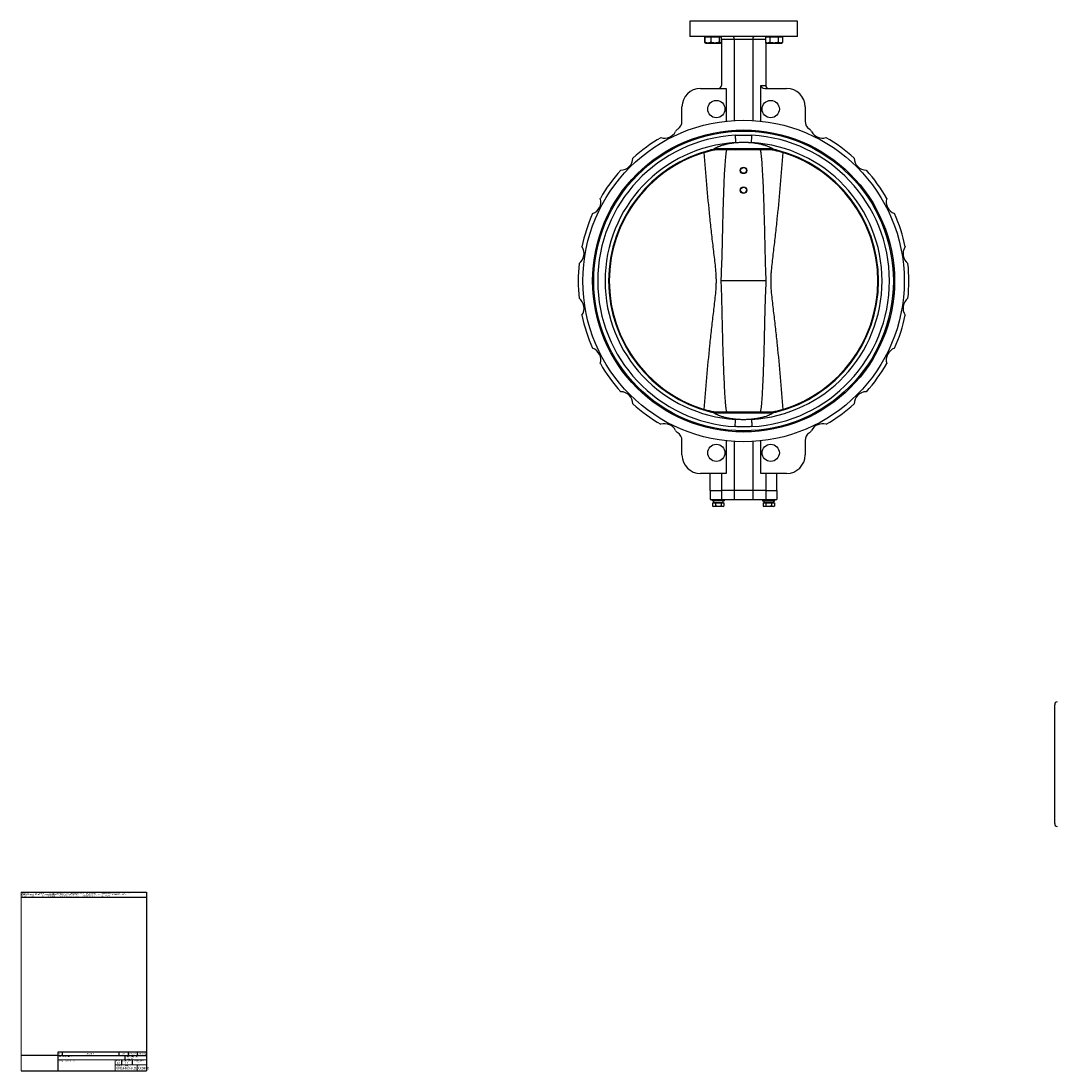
# Model space of a CAD drawing. Header units: millimetres. Extents: x 3 to 3779, y 3 to 2886.
# Tile 1 of 9: x 3 to 1686, y 3 to 1708. Entities that reach past the tile are written whole.
import ezdxf

# ---------------------------------------------------------------- set-up
doc = ezdxf.new("R2010")
doc.units = ezdxf.units.MM
doc.layers.add('FOND_DE_PLAN', color=7, linetype='Continuous')
doc.styles.add('SLDTEXTSTYLE0', font='TXT', dxfattribs={"width": 0.744368})
doc.styles.add('SLDTEXTSTYLE1', font='TXT', dxfattribs={"width": 0.7})
doc.styles.add('SLDTEXTSTYLE2', font='TXT', dxfattribs={"width": 0.75})
doc.styles.add('SLDTEXTSTYLE3', font='TXT', dxfattribs={"width": 0.65})

# ---------------------------------------------------------------- blocks, each defined once
blk = doc.blocks.new('SW_NOTE_0')
at = {"color": 0, "linetype": 'Continuous', "lineweight": 0, "char_height": 1.5875, "attachment_point": 1, "style": 'SLDTEXTSTYLE0'}
for s, insert in [('This document is the exclusive property of TECOFI. The reproduction, distribution and utilization of this document as well as the communication of its contents to others without express authorization are', (0, 2)), ('prohibited. Offenders will be held liable for the payment of damages. All rights reserved in the event of the grant of a patent, utility model or design. Photos and technical art works are not contractual.', (0, -0.1)), ('The specifications of the presented products are open to modifications without previous advice. They cannot be called, at any time, by the customer against TECOFI.', (0, -2.2))]:
    blk.add_mtext(s, dxfattribs=dict(at, insert=insert))
blk = doc.blocks.new('Condition  TECOFI')
at = {"color": 7, "linetype": 'Continuous', "lineweight": 0}
blk.add_blockref('SW_NOTE_0', (51, 62.5), dxfattribs=at)
blk = doc.blocks.new('SW_NOTE_1')
at = {"layer": 'FOND_DE_PLAN', "color": 0, "char_height": 1.85, "attachment_point": 1, "style": 'SLDTEXTSTYLE1'}
for s, insert in [('Poids /', (0, 2.4)), ('Weight', (7.5, 2.4)), ('(kg) :', (15.4, 2.4))]:
    blk.add_mtext(s, dxfattribs=dict(at, insert=insert))
blk = doc.blocks.new('SW_NOTE_2')
at = {"layer": 'FOND_DE_PLAN', "color": 0, "char_height": 1.85, "attachment_point": 1, "style": 'SLDTEXTSTYLE1'}
for s, insert in [('Matière /', (0, 2.4)), ('Material', (9.8, 2.4)), (':', (19, 2.4))]:
    blk.add_mtext(s, dxfattribs=dict(at, insert=insert))
blk = doc.blocks.new('SW_NOTE_3')
at = {"layer": 'FOND_DE_PLAN', "color": 0, "attachment_point": 1, "style": 'SLDTEXTSTYLE1'}
for s, insert, char_height in [('Désignation /', (0, 2.4), 1.852), ('Description', (13.6, 2.4), 1.852), (':', (25.4, 2.4), 1.85)]:
    blk.add_mtext(s, dxfattribs=dict(at, insert=insert, char_height=char_height))
blk = doc.blocks.new('SW_NOTE_4')
at = {"layer": 'FOND_DE_PLAN', "color": 0, "attachment_point": 1, "style": 'SLDTEXTSTYLE1'}
for s, insert, char_height in [('No. Dessin /', (0, 2.4), 1.852), ('Drawing Nb', (12.4, 2.4), 1.85), (':', (24.7, 2.4), 1.85)]:
    blk.add_mtext(s, dxfattribs=dict(at, insert=insert, char_height=char_height))
blk = doc.blocks.new('SW_NOTE_5')
at = {"layer": 'FOND_DE_PLAN', "color": 0, "char_height": 1.85, "attachment_point": 1, "style": 'SLDTEXTSTYLE1'}
for s, insert in [('Echelle /', (0, 2.4)), ('Scale :', (8.9, 2.4))]:
    blk.add_mtext(s, dxfattribs=dict(at, insert=insert))
blk = doc.blocks.new('SW_TABLEANNOTATION_0')
at = {"layer": 'FOND_DE_PLAN', "color": 0}
for p, q in [((0, 0), (0, -5.7)), ((143.9, 0), (0, 0)), ((7, 0), (7, -5.7)), ((98.9, 0), (98.9, -5.7)), ((113.9, 0), (113.9, -5.7)), ((128.9, 0), (128.9, -5.7)), ((143.9, -5.7), (143.9, 0)), ((0, -5.7), (143.9, -5.7))]:
    blk.add_line(p, q, dxfattribs=at)
at = {"layer": 'FOND_DE_PLAN', "color": 0, "attachment_point": 1, "style": 'SLDTEXTSTYLE1'}
for s, insert, char_height in [('Ver.', (1.1, -1.5), 2.12), ('Description', (46.4, -1.5), 2.117), ('Date', (103.7, -1.5), 2.12), ('Drawn by', (115.9, -1.5), 2.12), ('Checked by', (129.8, -1.5), 2.12)]:
    blk.add_mtext(s, dxfattribs=dict(at, insert=insert, char_height=char_height))

msp = doc.modelspace()

# ---------------------------------------------------------------- linework, layer by layer
at = {"color": 7, "linetype": 'Continuous', "lineweight": 25}
for p, q in [((1089.4, 1707.6), (1089.4, 1682.6)), ((1104.9, 1707.6), (1089.4, 1707.6)), ((1121.2, 1707.6), (1104.9, 1707.6)), ((1176.9, 1707.6), (1121.2, 1707.6)), ((1232.5, 1707.6), (1176.9, 1707.6)), ((1248.9, 1707.6), (1232.5, 1707.6)), ((1264.4, 1707.6), (1248.9, 1707.6)), ((1264.4, 1682.6), (1264.4, 1707.6)), ((1176.9, 1682.6), (1089.4, 1682.6)), ((1113.5, 1681.8), (1113.5, 1673)), ((1113.5, 1681.8), (1114, 1681.8)), ((1114.4, 1672.6), (1113.5, 1673)), ((1113.5, 1673), (1113.7, 1672.9)), ((1113.7, 1672.9), (1115, 1672.1)), ((1114, 1681.8), (1114, 1673)), ((1114, 1681.8), (1119, 1681.8)), ((1115, 1672.1), (1115.4, 1671.9)), ((1115.4, 1682.6), (1115.4, 1681.8)), ((1115.4, 1671.9), (1119, 1671.9)), ((1119, 1681.8), (1123.9, 1681.8)), ((1119, 1671.9), (1130.6, 1671.9)), ((1123.9, 1681.8), (1123.9, 1673)), ((1123.9, 1681.8), (1130.6, 1681.8)), ((1130.6, 1681.8), (1137.3, 1681.8)), ((1130.6, 1671.9), (1139, 1671.9)), ((1137.3, 1681.8), (1137.3, 1673)), ((1137.3, 1681.8), (1139, 1681.8)), ((1139, 1681.8), (1140.7, 1681.8)), ((1139, 1671.9), (1139.4, 1671.9)), ((1139.4, 1681.8), (1139.4, 1682.6)), ((1139.4, 1671.9), (1139.7, 1672.1)), ((1140.9, 1672.8), (1139.8, 1672.3)), ((1140, 1672.2), (1140.9, 1672.8)), ((1140.7, 1681.8), (1140.7, 1673)), ((1161.9, 1677.6), (1140.9, 1677.6)), ((1140.9, 1677.6), (1140.9, 1603.1)), ((1191.9, 1677.6), (1161.9, 1677.6)), ((1161.9, 1677.6), (1161.9, 1546.2)), ((1264.4, 1682.6), (1176.9, 1682.6)), ((1191.9, 1677.6), (1191.9, 1546.2)), ((1212.5, 1681.8), (1212.5, 1673)), ((1212.5, 1681.8), (1216, 1681.8)), ((1212.5, 1673), (1214.3, 1671.9)), ((1212.9, 1672.8), (1212.9, 1603.1)), ((1214.3, 1682.6), (1214.3, 1681.8)), ((1214.3, 1671.9), (1216, 1671.9)), ((1216, 1681.8), (1219.4, 1681.8)), ((1216, 1671.9), (1226.3, 1671.9)), ((1219.4, 1681.8), (1219.4, 1673)), ((1219.4, 1681.8), (1226.3, 1681.8)), ((1226.3, 1681.8), (1233.3, 1681.8)), ((1226.3, 1671.9), (1236.7, 1671.9)), ((1233.3, 1681.8), (1233.3, 1673)), ((1233.3, 1681.8), (1236.7, 1681.8)), ((1236.7, 1681.8), (1240.2, 1681.8)), ((1236.7, 1671.9), (1238.3, 1671.9)), ((1238.3, 1681.8), (1238.3, 1682.6)), ((1238.3, 1671.9), (1240.2, 1673)), ((1240.2, 1681.8), (1240.2, 1673)), ((1205.1, 1603.1), (1212.9, 1603.1)), ((1205.1, 1545.1), (1205.1, 1603.1)), ((1106.9, 1598.1), (1148.6, 1598.1)), ((1148.6, 1598.1), (1148.6, 1545.1)), ((1211.4, 1598.1), (1246.9, 1598.1)), ((1076.9, 1544.8), (1076.9, 1568.1)), ((1276.9, 1568.1), (1276.9, 1544.8)), ((1157.9, 1530.2), (1157.9, 1530)), ((1195.8, 1530), (1195.8, 1530.2)), ((1224.7, 1500.3), (1129, 1500.3)), ((1225.2, 1498.7), (1128.5, 1498.7)), ((1213.7, 1285.6), (1140, 1285.6)), ((1225.2, 1072.6), (1128.5, 1072.6)), ((1224.7, 1071), (1129, 1071)), ((1157.9, 1041.3), (1157.9, 1041.1)), ((1195.8, 1041.1), (1195.8, 1041.3)), ((1076.9, 1003.1), (1076.9, 1026.5)), ((1148.6, 1026.2), (1148.6, 973.1)), ((1161.9, 1025.1), (1161.9, 945.6)), ((1191.9, 1025.1), (1191.9, 945.6)), ((1205.1, 973.1), (1205.1, 1026.2)), ((1276.9, 1026.5), (1276.9, 1003.1)), ((1148.6, 973.1), (1106.9, 973.1)), ((1122.9, 945.6), (1122.9, 973.1)), ((1140.9, 973.1), (1140.9, 945.6)), ((1246.9, 973.1), (1205.1, 973.1)), ((1212.9, 973.1), (1212.9, 945.6)), ((1230.9, 945.6), (1230.9, 973.1)), ((1122.9, 945.6), (1140.9, 945.6)), ((1122.9, 945.6), (1122.9, 930.6)), ((1161.9, 945.6), (1140.9, 945.6)), ((1140.9, 945.6), (1140.9, 930.6)), ((1191.9, 945.6), (1161.9, 945.6)), ((1161.9, 945.6), (1161.9, 930.6)), ((1212.9, 945.6), (1191.9, 945.6)), ((1191.9, 945.6), (1191.9, 930.6)), ((1212.9, 945.6), (1230.9, 945.6)), ((1212.9, 945.6), (1212.9, 930.6)), ((1230.9, 945.6), (1230.9, 930.6)), ((1122.9, 930.6), (1140.9, 930.6)), ((1125.9, 930.6), (1125.9, 928.6)), ((1135.9, 928.6), (1125.9, 928.6)), ((1126.6, 925.4), (1126.6, 920.1)), ((1126.6, 925.4), (1131.2, 925.4)), ((1127.8, 926), (1127.9, 926)), ((1127.9, 926), (1143.9, 926)), ((1128.6, 926), (1128, 925.4)), ((1131.2, 925.4), (1131.2, 920.1)), ((1131.2, 925.4), (1140.5, 925.4)), ((1145.9, 928.6), (1135.9, 928.6)), ((1140.5, 925.4), (1140.5, 920.1)), ((1140.5, 925.4), (1145.1, 925.4)), ((1140.9, 930.6), (1161.9, 930.6)), ((1143.7, 925.4), (1143.1, 926)), ((1143.9, 926), (1143.9, 928.6)), ((1145.1, 925.4), (1145.1, 920.1)), ((1145.9, 928.6), (1145.9, 930.6)), ((1161.9, 930.6), (1191.9, 930.6)), ((1191.9, 930.6), (1212.9, 930.6)), ((1207.9, 930.6), (1207.9, 928.6)), ((1207.9, 928.6), (1217.9, 928.6)), ((1208.6, 925.4), (1208.6, 920.1)), ((1208.6, 925.4), (1213.2, 925.4)), ((1209.8, 928.6), (1209.8, 926)), ((1209.8, 926), (1225.9, 926)), ((1210.6, 926), (1210, 925.4)), ((1212.9, 930.6), (1230.9, 930.6)), ((1213.2, 925.4), (1213.2, 920.1)), ((1213.2, 925.4), (1222.5, 925.4)), ((1217.9, 928.6), (1227.9, 928.6)), ((1222.5, 925.4), (1222.5, 920.1)), ((1222.5, 925.4), (1227.1, 925.4)), ((1225.7, 925.4), (1225.1, 926)), ((1227.1, 925.4), (1227.1, 920.1)), ((1227.9, 928.6), (1227.9, 930.6)), ((1126.6, 920.1), (1127.9, 919.6)), ((1128.9, 919.6), (1126.6, 920.1)), ((1128.9, 919.6), (1127.9, 919.6)), ((1131.2, 920.1), (1128.9, 919.6)), ((1135.9, 919.6), (1128.9, 919.6)), ((1142.8, 919.6), (1135.9, 919.6)), ((1142.8, 919.6), (1140.5, 920.1)), ((1145.1, 920.1), (1142.8, 919.6)), ((1143.9, 919.6), (1142.8, 919.6)), ((1143.9, 919.6), (1145.1, 920.1)), ((1208.6, 920.1), (1209.9, 919.6)), ((1210.9, 919.6), (1208.6, 920.1)), ((1210.9, 919.6), (1209.9, 919.6)), ((1213.2, 920.1), (1210.9, 919.6)), ((1217.9, 919.6), (1210.9, 919.6)), ((1224.8, 919.6), (1217.9, 919.6)), ((1224.8, 919.6), (1222.5, 920.1)), ((1227.1, 920.1), (1224.8, 919.6)), ((1225.9, 919.6), (1224.8, 919.6)), ((1225.9, 919.6), (1227.1, 920.1))]:
    msp.add_line(p, q, dxfattribs=at)
at = {"color": 8, "linetype": 'Continuous', "lineweight": 25}
msp.add_line((1212.5, 1677.6), (1191.9, 1677.6), dxfattribs=at)
at = {"color": 7, "linetype": 'Continuous', "lineweight": 25, "flags": 128}
for points in [[(1163.2, 1522.1), (1163.4, 1520), (1163.5, 1518), (1163.6, 1516.1), (1163.7, 1514.3), (1163.8, 1512.8), (1163.8, 1511.7), (1163.9, 1510.8), (1163.9, 1510.3)], [(1189.8, 1510.3), (1189.8, 1510.8), (1189.9, 1511.7), (1189.9, 1512.8), (1190, 1514.3), (1190.1, 1516.1), (1190.2, 1518), (1190.3, 1520), (1190.5, 1522.1)], [(1122.8, 1498.1), (1122.8, 1498.1), (1122.8, 1498.1), (1122.8, 1498.1), (1122.8, 1498.1), (1122.8, 1498.1), (1122.8, 1498.1), (1122.8, 1498.1), (1122.8, 1498.1)], [(1230.9, 1498.1), (1230.9, 1498.1), (1230.9, 1498.1), (1230.9, 1498.1), (1230.9, 1498.1), (1230.9, 1498.1), (1230.9, 1498.1), (1230.9, 1498.1), (1230.9, 1498.1)], [(1122.8, 1073.2), (1122.8, 1073.2), (1122.8, 1073.2), (1122.8, 1073.2), (1122.8, 1073.2), (1122.8, 1073.2), (1122.8, 1073.2), (1122.8, 1073.2), (1122.8, 1073.2)], [(1163.2, 1049.2), (1163.4, 1051.3), (1163.5, 1053.3), (1163.6, 1055.2), (1163.7, 1057), (1163.8, 1058.4), (1163.8, 1059.6), (1163.9, 1060.5), (1163.9, 1061)], [(1189.8, 1061), (1189.8, 1060.5), (1189.9, 1059.6), (1189.9, 1058.4), (1190, 1057), (1190.1, 1055.2), (1190.2, 1053.3), (1190.3, 1051.3), (1190.5, 1049.2)], [(1230.9, 1073.2), (1230.9, 1073.2), (1230.9, 1073.2), (1230.9, 1073.2), (1230.9, 1073.2), (1230.9, 1073.2), (1230.9, 1073.2), (1230.9, 1073.2), (1230.9, 1073.2)]]:
    msp.add_lwpolyline(points, dxfattribs=at)
at = {"color": 7, "linetype": 'Continuous', "lineweight": 25}
for centre, radius in [((1132.7, 1564.7), 14), ((1221, 1564.7), 14), ((1176.9, 1285.6), 261), ((1176.9, 1285.6), 245.2), ((1176.9, 1285.6), 245.1), ((1176.9, 1285.6), 243.3), ((1176.9, 1465.1), 5.26), ((1176.9, 1465.1), 4.75), ((1176.9, 1433.1), 5.26), ((1176.9, 1433.1), 4.75), ((1132.7, 1006.6), 14), ((1221, 1006.6), 14)]:
    msp.add_circle(centre, radius, dxfattribs=at)
for centre, radius, start, end in [((1135.9, 1677.6), 5, 0, 14.5931), ((1135.9, 1603.1), 5, 270, 0), ((1217.9, 1603.1), 5, 180, 270), ((1106.9, 1568.1), 30, 90, 180), ((1246.9, 1568.1), 30, 0, 90), ((1061.9, 1544.8), 15, 302.5872, 0), ((1291.9, 1544.8), 15, 180, 237.4128), ((1176.9, 1285.6), 236.9, 93.2941, 266.7059), ((1176.9, 1285.6), 268.5, 119.9717, 132.0283), ((1048.6, 1537.4), 20, 252.894, 332.9441), ((1075.3, 1523.7), 10, 122.5872, 152.9441), ((1176.9, 1285.6), 236.9, 273.2941, 86.7059), ((1278.4, 1523.7), 10, 27.0559, 57.4128), ((1305.1, 1537.4), 20, 207.0559, 287.106), ((1176.9, 1285.6), 268.5, 47.9717, 60.0283), ((1176.9, 1285.6), 225, 93.2941, 266.7059), ((1176.9, 1285.6), 225, 273.2941, 86.7059), ((1176.9, 1285.6), 219.2, 104.2743, 255.7257), ((1176.9, 1285.6), 219.2, 104.2743, 255.7257), ((1176.9, 1285.6), 218.2, 107.0254, 252.9746), ((977.1, 1485.4), 20, 270.894, 359.106), ((1127.7, 1478.7), 20, 98.3307, 99.1964), ((1176.9, 1285.6), 218.3, 282.5632, 77.4368), ((1226, 1478.7), 20, 80.8036, 81.6693), ((1176.9, 1285.6), 219.2, 284.2743, 75.7257), ((1176.9, 1285.6), 219.2, 284.2743, 75.7257), ((1176.9, 1285.6), 218.2, 287.0254, 72.9746), ((1376.6, 1485.4), 20, 180.894, 269.106), ((1176.9, 1285.6), 268.5, 137.9717, 150.0283), ((1176.9, 1285.6), 268.5, 29.9717, 42.0283), ((925.1, 1413.9), 20, 288.894, 17.106), ((1428.6, 1413.9), 20, 162.894, 251.106), ((1176.9, 1285.6), 268.5, 155.9717, 168.0283), ((1176.9, 1285.6), 268.5, 11.9717, 24.0283), ((897.8, 1329.8), 20, 306.894, 35.106), ((1455.9, 1329.8), 20, 144.894, 233.106), ((1176.9, 1285.6), 268.5, 173.9717, 186.0283), ((1176.9, 1285.6), 268.5, 353.9717, 6.0283), ((897.8, 1241.5), 20, 324.894, 53.106), ((1455.9, 1241.5), 20, 126.894, 215.106), ((1176.9, 1285.6), 268.5, 191.9717, 204.0283), ((1176.9, 1285.6), 268.5, 335.9717, 348.0283), ((925.1, 1157.4), 20, 342.894, 71.106), ((1428.6, 1157.4), 20, 108.894, 197.106), ((1176.9, 1285.6), 268.5, 209.9717, 222.0283), ((1176.9, 1285.6), 268.5, 317.9717, 330.0283), ((977.1, 1085.9), 20, 0.894, 89.106), ((1376.6, 1085.9), 20, 90.894, 179.106), ((1176.9, 1285.6), 268.5, 227.9717, 240.0283), ((1176.9, 1285.6), 268.5, 299.9717, 312.0283), ((1127.7, 1092.6), 20, 260.8036, 261.6693), ((1226, 1092.6), 20, 278.3307, 279.1964), ((1048.6, 1033.9), 20, 27.0559, 107.106), ((1075.3, 1047.6), 10, 207.0559, 237.4128), ((1278.4, 1047.6), 10, 302.5872, 332.9441), ((1305.1, 1033.9), 20, 72.894, 152.9441), ((1061.9, 1026.5), 15, 0, 57.4128), ((1291.9, 1026.5), 15, 122.5872, 180), ((1106.9, 1003.1), 30, 180, 270), ((1246.9, 1003.1), 30, 270, 0), ((1687.2, 597.6), 5, 104, 180), ((1687.2, 404.9), 5, 180, 256)]:
    msp.add_arc(centre, radius, start, end, dxfattribs=at)
at = {"color": 8, "linetype": 'Continuous', "lineweight": 25}
for radius, start, end in [(219, 103.3833, 256.7047), (218.3, 102.5632, 257.4368), (219, 283.3833, 76.7047)]:
    msp.add_arc((1176.9, 1285.6), radius, start, end, dxfattribs=at)
at = {"color": 7, "linetype": 'Continuous', "lineweight": 25}
for centre, major_axis, ratio, start_param, end_param in [((1159.4, 1677.6), (0, 5), 0.489084, 4.712389, 6.283185), ((1194.3, 1677.6), (0, 5), 0.489084, 0, 1.570796), ((1211.4, 1603.1), (6.33, 0), 0.789352, 3.141593, 4.712389), ((1135.9, 928.6), (0, 13.9), 0.57735, 1.570796, 1.758368), ((1135.9, 926), (0, 13.9), 0.57735, 1.477424, 1.570796), ((1217.9, 926), (0, 13.9), 0.57735, 4.712389, 4.89996), ((1217.9, 928.6), (0, 13.9), 0.57735, 4.619017, 4.712389)]:
    msp.add_ellipse(centre, major_axis=major_axis, ratio=ratio, start_param=start_param, end_param=end_param, dxfattribs=at)
for points, knots in [([(1119, 1671.9), (1118.9, 1671.9), (1118, 1671.9), (1116.3, 1672.1), (1114.8, 1672.7), (1114, 1673)], [0, 0, 0, 0, 0.070099, 0.530789, 1, 1, 1, 1]), ([(1114, 1673), (1114.1, 1672.8), (1114.5, 1672.5), (1114.8, 1672.3), (1115, 1672.1)], [0, 0, 0, 0, 0.371358, 1, 1, 1, 1]), ([(1123.9, 1673), (1123.1, 1672.7), (1121.5, 1672.1), (1119.8, 1672), (1119, 1671.9)], [0, 0, 0, 0, 0.495458, 1, 1, 1, 1]), ([(1130.6, 1671.9), (1130.5, 1671.9), (1129.3, 1671.9), (1127, 1672.1), (1125, 1672.7), (1123.9, 1673)], [0, 0, 0, 0, 0.070099, 0.530789, 1, 1, 1, 1]), ([(1137.3, 1673), (1136.2, 1672.7), (1134, 1672.1), (1131.8, 1672), (1130.6, 1671.9)], [0, 0, 0, 0, 0.4954583, 1, 1, 1, 1]), ([(1139, 1671.9), (1138.8, 1671.9), (1138.3, 1672), (1137.7, 1672.5), (1137.4, 1672.8), (1137.3, 1673)], [0, 0, 0, 0, 0.391368, 0.788636, 1, 1, 1, 1]), ([(1140.7, 1673), (1140.3, 1672.5), (1139.7, 1672), (1139.1, 1671.9), (1139, 1671.9)], [0, 0, 0, 0, 0.767633, 1, 1, 1, 1]), ([(1216, 1671.9), (1215.9, 1671.9), (1215.3, 1671.9), (1214.1, 1672.1), (1213, 1672.7), (1212.5, 1673)], [0, 0, 0, 0, 0.0700985, 0.5307889, 1, 1, 1, 1]), ([(1219.4, 1673), (1218.9, 1672.7), (1217.7, 1672.1), (1216.5, 1672), (1216, 1671.9)], [0, 0, 0, 0, 0.495458, 1, 1, 1, 1]), ([(1226.3, 1671.9), (1225.4, 1671.9), (1223.6, 1672), (1221.3, 1672.5), (1219.9, 1672.8), (1219.4, 1673)], [0, 0, 0, 0, 0.391368, 0.788636, 1, 1, 1, 1]), ([(1233.3, 1673), (1231.5, 1672.5), (1229.2, 1672), (1226.9, 1671.9), (1226.3, 1671.9)], [0, 0, 0, 0, 0.767633, 1, 1, 1, 1]), ([(1236.7, 1671.9), (1236.7, 1671.9), (1236, 1671.9), (1234.9, 1672.1), (1233.8, 1672.7), (1233.3, 1673)], [0, 0, 0, 0, 0.070099, 0.530789, 1, 1, 1, 1]), ([(1240.2, 1673), (1239.6, 1672.7), (1238.5, 1672.1), (1237.3, 1672), (1236.7, 1671.9)], [0, 0, 0, 0, 0.495458, 1, 1, 1, 1]), ([(1163.2, 1522.1), (1165.5, 1522.2), (1167.8, 1522.3), (1172.3, 1522.4), (1174.6, 1522.4), (1179.1, 1522.4), (1181.4, 1522.4), (1185.9, 1522.3), (1188.2, 1522.2), (1190.5, 1522.1)], [0, 0, 0, 0, 0.25, 0.25, 0.5, 0.5, 0.75, 0.75, 1, 1, 1, 1]), ([(1129, 1500.3), (1129.7, 1500.8), (1130.5, 1501.2), (1132.3, 1502.2), (1133.3, 1502.7), (1135, 1503.5), (1135.6, 1503.7), (1136.5, 1504.1), (1136.8, 1504.2), (1137.5, 1504.4), (1137.8, 1504.6), (1139.5, 1505.2), (1140.9, 1505.6), (1143.9, 1506.6), (1145.5, 1507), (1148, 1507.6), (1148.8, 1507.8), (1150.6, 1508.2), (1151.5, 1508.4), (1154.2, 1508.9), (1156.1, 1509.3), (1159.9, 1509.8), (1161.9, 1510.1), (1163.9, 1510.3)], [0, 0, 0, 0, 0.125, 0.125, 0.25, 0.25, 0.3125, 0.3125, 0.34375, 0.34375, 0.375, 0.375, 0.5, 0.5, 0.625, 0.625, 0.6875, 0.6875, 0.75, 0.75, 0.875, 0.875, 1, 1, 1, 1]), ([(1163.9, 1510.3), (1165, 1510.4), (1166, 1510.5), (1168.2, 1510.6), (1169.3, 1510.7), (1172.5, 1510.9), (1174.7, 1510.9), (1179, 1510.9), (1181.2, 1510.9), (1183.9, 1510.7), (1184.5, 1510.7), (1185.5, 1510.6), (1186.1, 1510.6), (1187.7, 1510.5), (1188.7, 1510.4), (1189.8, 1510.3)], [0, 0, 0, 0, 0.125, 0.125, 0.25, 0.25, 0.5, 0.5, 0.75, 0.75, 0.8125, 0.8125, 0.875, 0.875, 1, 1, 1, 1]), ([(1189.8, 1510.3), (1191.8, 1510.1), (1193.8, 1509.8), (1196.7, 1509.4), (1197.6, 1509.3), (1199.5, 1508.9), (1200.4, 1508.8), (1203.2, 1508.2), (1204.9, 1507.8), (1208.2, 1507), (1209.8, 1506.6), (1212.1, 1505.9), (1212.8, 1505.6), (1214.2, 1505.2), (1214.9, 1504.9), (1216.9, 1504.2), (1218.1, 1503.7), (1220.3, 1502.7), (1221.4, 1502.2), (1223.2, 1501.2), (1224, 1500.8), (1224.7, 1500.3)], [0, 0, 0, 0, 0.125, 0.125, 0.1875, 0.1875, 0.25, 0.25, 0.375, 0.375, 0.5, 0.5, 0.5625, 0.5625, 0.625, 0.625, 0.75, 0.75, 0.875, 0.875, 1, 1, 1, 1]), ([(1112.9, 1494.3), (1115.5, 1495.1), (1119.3, 1496.2), (1124.3, 1497.4), (1127.7, 1498.2), (1129.7, 1498.6), (1130.5, 1498.7)], [0, 0, 0, 0, 0.422871, 0.640443, 0.858006, 1, 1, 1, 1]), ([(1112.9, 1077), (1114.3, 1094.3), (1115.7, 1111.6), (1118.7, 1146.3), (1120.4, 1163.6), (1123.1, 1189.6), (1124, 1198.2), (1125.9, 1215.5), (1126.9, 1224.2), (1128.5, 1237.1), (1129, 1241.5), (1130, 1250.1), (1130.5, 1254.5), (1131.4, 1263.1), (1131.9, 1267.5), (1132.3, 1274), (1132.4, 1276.2), (1132.6, 1280.5), (1132.7, 1282.7), (1132.7, 1287.1), (1132.7, 1289.3), (1132.5, 1293.7), (1132.4, 1295.9), (1132, 1302.5), (1131.6, 1306.9), (1130.7, 1315.6), (1130.2, 1320), (1129.1, 1328.7), (1128.6, 1333), (1127.6, 1341.7), (1127.1, 1346.1), (1126, 1354.8), (1125.5, 1359.2), (1124.1, 1372.2), (1123.1, 1380.9), (1120.4, 1407.1), (1118.8, 1424.5), (1115.7, 1459.4), (1114.3, 1476.9), (1112.9, 1494.3)], [0, 0, 0, 0, 0.125, 0.125, 0.25, 0.25, 0.3125, 0.3125, 0.375, 0.375, 0.40625, 0.40625, 0.4375, 0.4375, 0.46875, 0.46875, 0.484375, 0.484375, 0.5, 0.5, 0.515625, 0.515625, 0.53125, 0.53125, 0.5625, 0.5625, 0.59375, 0.59375, 0.625, 0.625, 0.65625, 0.65625, 0.6875, 0.6875, 0.75, 0.75, 0.875, 0.875, 1, 1, 1, 1]), ([(1122.8, 1498.1), (1123.1, 1498.2), (1123.4, 1498.2), (1124, 1498.4), (1124.3, 1498.4), (1124.6, 1498.5)], [0, 0, 0, 0, 0.5, 0.5, 1, 1, 1, 1]), ([(1124.5, 1498.4), (1124.3, 1498.4), (1124, 1498.3), (1123.4, 1498.2), (1123.1, 1498.2), (1122.8, 1498.1)], [0, 0, 0, 0, 0.5, 0.5, 1, 1, 1, 1]), ([(1124.6, 1498.5), (1124.6, 1498.4), (1124.5, 1498.4), (1124.5, 1498.4), (1124.5, 1498.4), (1124.5, 1498.4), (1124.5, 1498.4)], [0, 0, 0, 0, 0.00008392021, 0.00008392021, 0.00008392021, 0.00009051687, 0.00009051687, 0.00009051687, 0.00009051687]), ([(1124.6, 1498.5), (1124.6, 1498.5), (1124.6, 1498.5), (1124.6, 1498.5), (1124.6, 1498.5), (1124.7, 1498.5), (1124.7, 1498.5), (1124.8, 1498.5), (1124.9, 1498.6), (1125.1, 1498.6), (1125.3, 1498.7), (1125.5, 1498.7)], [0, 0, 0, 0, 0.0625, 0.0625, 0.125, 0.125, 0.25, 0.25, 0.5, 0.5, 1, 1, 1, 1]), ([(1127.7, 1498.7), (1127.5, 1498.7), (1127.3, 1498.7), (1126.9, 1498.7), (1126.6, 1498.7), (1126.1, 1498.6), (1125.9, 1498.6), (1125.5, 1498.6), (1125.4, 1498.6), (1125.1, 1498.5), (1125, 1498.5), (1124.8, 1498.5)], [0, 0, 0, 0, 0.25, 0.25, 0.5, 0.5, 0.75, 0.75, 0.875, 0.875, 1, 1, 1, 1]), ([(1124.8, 1498.5), (1124.9, 1498.5), (1125.1, 1498.5), (1125.3, 1498.6), (1125.4, 1498.6), (1125.5, 1498.7)], [0, 0, 0, 0, 0.5, 0.5, 1, 1, 1, 1]), ([(1125.5, 1498.7), (1125.8, 1498.8), (1126.1, 1498.9), (1126.7, 1499.1), (1127, 1499.2), (1127.4, 1499.3), (1127.5, 1499.3), (1127.7, 1499.4), (1127.8, 1499.5), (1128, 1499.6), (1128.1, 1499.6), (1128.2, 1499.7), (1128.3, 1499.7), (1128.3, 1499.8)], [0, 0, 0, 0, 0.25, 0.25, 0.5, 0.5, 0.625, 0.625, 0.75, 0.75, 0.875, 0.875, 1, 1, 1, 1]), ([(1128.5, 1498.7), (1128.4, 1498.7), (1128.3, 1498.7), (1128.1, 1498.7), (1127.9, 1498.7), (1127.7, 1498.7)], [0, 0, 0, 0, 0.5, 0.5, 1, 1, 1, 1]), ([(1128.3, 1499.8), (1128.4, 1499.6), (1128.4, 1499.4), (1128.4, 1499), (1128.5, 1498.9), (1128.5, 1498.7)], [0, 0, 0, 0, 0.5, 0.5, 1, 1, 1, 1]), ([(1149.7, 1498.7), (1149.6, 1498.7), (1149.5, 1498.6), (1149.1, 1497.7), (1148.5, 1495.2), (1147.9, 1490.9), (1147.1, 1482.7), (1146.2, 1471.4), (1145.4, 1457.2), (1144.6, 1437.3), (1143.6, 1411.5), (1142.8, 1380.1), (1142.1, 1348.6), (1141.3, 1317.1), (1140.4, 1296.1), (1140, 1285.6)], [0, 0, 0, 0, 0.00032, 0.003318, 0.013745, 0.038831, 0.063995, 0.130484, 0.197015, 0.263547, 0.410818, 0.558126, 0.705451, 0.852742, 1, 1, 1, 1]), ([(1213.7, 1285.6), (1213.3, 1294.8), (1212.6, 1313), (1212, 1340.4), (1211.3, 1373.1), (1210.3, 1406.4), (1209.2, 1437), (1208.2, 1457.6), (1207.4, 1471.3), (1206.8, 1480.5), (1206.2, 1486.7), (1205.8, 1490.9), (1205.4, 1493.7), (1205.1, 1495.5), (1204.8, 1496.8), (1204.5, 1497.7), (1204.3, 1498.3), (1204.1, 1498.6), (1204, 1498.7)], [0, 0, 0, 0, 0.128083, 0.256207, 0.384334, 0.587401, 0.723424, 0.814595, 0.875749, 0.916812, 0.944429, 0.963045, 0.975638, 0.9842, 0.990067, 0.994133, 0.998411, 1, 1, 1, 1]), ([(1240.8, 1494.3), (1239.4, 1477), (1238, 1459.6), (1235, 1425), (1233.3, 1407.7), (1230.6, 1381.7), (1229.7, 1373.1), (1227.8, 1355.8), (1226.8, 1347.1), (1225.2, 1334.1), (1224.7, 1329.8), (1223.7, 1321.2), (1223.2, 1316.8), (1222.3, 1308.2), (1221.8, 1303.8), (1221.4, 1297.3), (1221.3, 1295.1), (1221.1, 1290.7), (1221, 1288.6), (1221, 1284.2), (1221, 1282), (1221.2, 1277.6), (1221.3, 1275.4), (1221.7, 1268.8), (1222.1, 1264.4), (1223, 1255.7), (1223.5, 1251.3), (1224.6, 1242.6), (1225.1, 1238.3), (1226.1, 1229.6), (1226.6, 1225.2), (1227.7, 1216.5), (1228.2, 1212.1), (1229.6, 1199.1), (1230.6, 1190.4), (1233.3, 1164.2), (1234.9, 1146.8), (1238, 1111.9), (1239.4, 1094.4), (1240.8, 1077)], [0, 0, 0, 0, 0.125, 0.125, 0.25, 0.25, 0.3125, 0.3125, 0.375, 0.375, 0.40625, 0.40625, 0.4375, 0.4375, 0.46875, 0.46875, 0.484375, 0.484375, 0.5, 0.5, 0.515625, 0.515625, 0.53125, 0.53125, 0.5625, 0.5625, 0.59375, 0.59375, 0.625, 0.625, 0.65625, 0.65625, 0.6875, 0.6875, 0.75, 0.75, 0.875, 0.875, 1, 1, 1, 1]), ([(1223.1, 1498.7), (1224.5, 1498.4), (1228, 1497.8), (1234, 1496.3), (1238.5, 1495), (1240.8, 1494.3)], [0, 0, 0, 0, 0.244312, 0.618009, 1, 1, 1, 1]), ([(1226, 1498.7), (1225.8, 1498.7), (1225.6, 1498.7), (1225.4, 1498.7), (1225.3, 1498.7), (1225.2, 1498.7)], [0, 0, 0, 0, 0.5, 0.5, 1, 1, 1, 1]), ([(1225.4, 1499.8), (1225.5, 1499.7), (1225.6, 1499.6), (1226, 1499.4), (1226.2, 1499.3), (1226.7, 1499.2), (1227, 1499.1), (1227.6, 1498.9), (1227.9, 1498.8), (1228.2, 1498.7)], [0, 0, 0, 0, 0.25, 0.25, 0.5, 0.5, 0.75, 0.75, 1, 1, 1, 1]), ([(1226, 1498.7), (1226.2, 1498.7), (1226.4, 1498.7), (1226.8, 1498.7), (1227.1, 1498.7), (1227.6, 1498.6), (1227.8, 1498.6), (1228.2, 1498.6), (1228.3, 1498.6), (1228.6, 1498.5), (1228.7, 1498.5), (1228.9, 1498.5)], [0, 0, 0, 0, 0.25, 0.25, 0.5, 0.5, 0.75, 0.75, 0.875, 0.875, 1, 1, 1, 1]), ([(1228.2, 1498.7), (1228.4, 1498.7), (1228.6, 1498.6), (1228.8, 1498.6), (1228.9, 1498.5), (1229, 1498.5), (1229, 1498.5), (1229.1, 1498.5), (1229.1, 1498.5), (1229.1, 1498.5), (1229.1, 1498.5), (1229.1, 1498.5)], [0, 0, 0, 0, 0.5, 0.5, 0.75, 0.75, 0.875, 0.875, 0.9375, 0.9375, 1, 1, 1, 1]), ([(1228.2, 1498.7), (1228.3, 1498.6), (1228.4, 1498.6), (1228.6, 1498.5), (1228.8, 1498.5), (1228.9, 1498.5)], [0, 0, 0, 0, 0.5, 0.5, 1, 1, 1, 1]), ([(1229.1, 1498.5), (1229.4, 1498.4), (1229.7, 1498.4), (1230.3, 1498.2), (1230.6, 1498.2), (1230.9, 1498.1)], [0, 0, 0, 0, 0.5, 0.5, 1, 1, 1, 1]), ([(1229.1, 1498.5), (1229.2, 1498.4), (1229.2, 1498.4), (1229.2, 1498.4), (1229.2, 1498.4), (1229.2, 1498.4), (1229.2, 1498.4)], [0, 0, 0, 0, 0.00008392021, 0.00008392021, 0.00008392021, 0.00009051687, 0.00009051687, 0.00009051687, 0.00009051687]), ([(1230.9, 1498.1), (1230.6, 1498.2), (1230.3, 1498.2), (1229.7, 1498.3), (1229.4, 1498.4), (1229.2, 1498.4)], [0, 0, 0, 0, 0.5, 0.5, 1, 1, 1, 1]), ([(1140, 1285.6), (1140.4, 1276.5), (1141.1, 1258.3), (1141.7, 1230.9), (1142.4, 1198.2), (1143.4, 1164.9), (1144.5, 1134.3), (1145.5, 1113.7), (1146.3, 1100), (1146.9, 1090.8), (1147.5, 1084.6), (1147.9, 1080.4), (1148.3, 1077.6), (1148.6, 1075.8), (1148.9, 1074.5), (1149.2, 1073.6), (1149.4, 1073), (1149.6, 1072.7), (1149.7, 1072.6)], [0, 0, 0, 0, 0.128083, 0.256207, 0.384334, 0.587401, 0.723424, 0.814595, 0.875749, 0.916812, 0.944429, 0.963045, 0.975638, 0.9842, 0.990067, 0.994133, 0.998411, 1, 1, 1, 1]), ([(1204, 1072.6), (1204.1, 1072.6), (1204.2, 1072.7), (1204.6, 1073.6), (1205.2, 1076.1), (1205.8, 1080.4), (1206.6, 1088.6), (1207.5, 1099.9), (1208.3, 1114.1), (1209.2, 1134), (1210.1, 1159.8), (1210.9, 1191.2), (1211.6, 1222.7), (1212.4, 1254.2), (1213.3, 1275.2), (1213.7, 1285.6)], [0, 0, 0, 0, 0.00032, 0.003318, 0.013745, 0.038831, 0.063995, 0.130484, 0.197015, 0.263547, 0.410818, 0.558126, 0.705451, 0.852742, 1, 1, 1, 1]), ([(1130.6, 1072.6), (1129.2, 1072.9), (1125.7, 1073.5), (1119.7, 1075), (1115.2, 1076.3), (1112.9, 1077)], [0, 0, 0, 0, 0.244312, 0.618009, 1, 1, 1, 1]), ([(1240.8, 1077), (1238.2, 1076.2), (1234.4, 1075.1), (1229.4, 1073.9), (1226, 1073.1), (1224, 1072.7), (1223.2, 1072.6)], [0, 0, 0, 0, 0.422871, 0.640443, 0.858006, 1, 1, 1, 1]), ([(1124.6, 1072.8), (1124.3, 1072.9), (1124, 1072.9), (1123.4, 1073.1), (1123.1, 1073.1), (1122.8, 1073.2)], [0, 0, 0, 0, 0.5, 0.5, 1, 1, 1, 1]), ([(1122.8, 1073.2), (1123.1, 1073.1), (1123.4, 1073.1), (1124, 1073), (1124.3, 1072.9), (1124.5, 1072.9)], [0, 0, 0, 0, 0.5, 0.5, 1, 1, 1, 1]), ([(1124.6, 1072.8), (1124.6, 1072.8), (1124.5, 1072.9), (1124.5, 1072.9), (1124.5, 1072.9), (1124.5, 1072.9), (1124.5, 1072.9)], [0, 0, 0, 0, 0.00008392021, 0.00008392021, 0.00008392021, 0.00009051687, 0.00009051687, 0.00009051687, 0.00009051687]), ([(1125.5, 1072.6), (1125.3, 1072.6), (1125.1, 1072.7), (1124.9, 1072.7), (1124.8, 1072.8), (1124.7, 1072.8), (1124.7, 1072.8), (1124.6, 1072.8), (1124.6, 1072.8), (1124.6, 1072.8), (1124.6, 1072.8), (1124.6, 1072.8)], [0, 0, 0, 0, 0.5, 0.5, 0.75, 0.75, 0.875, 0.875, 0.9375, 0.9375, 1, 1, 1, 1]), ([(1125.5, 1072.6), (1125.4, 1072.7), (1125.3, 1072.7), (1125.1, 1072.8), (1124.9, 1072.8), (1124.8, 1072.8)], [0, 0, 0, 0, 0.5, 0.5, 1, 1, 1, 1]), ([(1127.7, 1072.6), (1127.5, 1072.6), (1127.3, 1072.6), (1126.9, 1072.6), (1126.6, 1072.6), (1126.1, 1072.7), (1125.9, 1072.7), (1125.5, 1072.7), (1125.4, 1072.7), (1125.1, 1072.8), (1125, 1072.8), (1124.8, 1072.8)], [0, 0, 0, 0, 0.25, 0.25, 0.5, 0.5, 0.75, 0.75, 0.875, 0.875, 1, 1, 1, 1]), ([(1128.3, 1071.5), (1128.2, 1071.6), (1128.1, 1071.7), (1127.7, 1071.9), (1127.5, 1072), (1127, 1072.1), (1126.7, 1072.2), (1126.1, 1072.4), (1125.8, 1072.5), (1125.5, 1072.6)], [0, 0, 0, 0, 0.25, 0.25, 0.5, 0.5, 0.75, 0.75, 1, 1, 1, 1]), ([(1127.7, 1072.6), (1127.9, 1072.6), (1128.1, 1072.6), (1128.3, 1072.6), (1128.4, 1072.6), (1128.5, 1072.6)], [0, 0, 0, 0, 0.5, 0.5, 1, 1, 1, 1]), ([(1163.9, 1061), (1161.9, 1061.2), (1159.9, 1061.5), (1157, 1061.9), (1156.1, 1062), (1154.2, 1062.4), (1153.3, 1062.5), (1150.6, 1063.1), (1148.8, 1063.5), (1145.5, 1064.3), (1143.9, 1064.7), (1141.6, 1065.4), (1140.9, 1065.7), (1139.5, 1066.1), (1138.8, 1066.4), (1136.8, 1067.1), (1135.6, 1067.6), (1133.4, 1068.6), (1132.3, 1069.1), (1130.5, 1070), (1129.7, 1070.5), (1129, 1071)], [0, 0, 0, 0, 0.125, 0.125, 0.1875, 0.1875, 0.25, 0.25, 0.375, 0.375, 0.5, 0.5, 0.5625, 0.5625, 0.625, 0.625, 0.75, 0.75, 0.875, 0.875, 1, 1, 1, 1]), ([(1189.8, 1061), (1188.7, 1060.9), (1187.7, 1060.8), (1185.5, 1060.7), (1184.4, 1060.6), (1181.2, 1060.4), (1179, 1060.4), (1174.7, 1060.4), (1172.5, 1060.4), (1169.8, 1060.6), (1169.2, 1060.6), (1168.2, 1060.7), (1167.6, 1060.7), (1166, 1060.8), (1165, 1060.9), (1163.9, 1061)], [0, 0, 0, 0, 0.125, 0.125, 0.25, 0.25, 0.5, 0.5, 0.75, 0.75, 0.8125, 0.8125, 0.875, 0.875, 1, 1, 1, 1]), ([(1224.7, 1071), (1224, 1070.5), (1223.2, 1070), (1221.4, 1069.1), (1220.4, 1068.6), (1218.7, 1067.8), (1218.1, 1067.6), (1217.2, 1067.2), (1216.9, 1067.1), (1216.2, 1066.9), (1215.9, 1066.7), (1214.2, 1066.1), (1212.8, 1065.6), (1209.8, 1064.7), (1208.2, 1064.3), (1205.7, 1063.7), (1204.9, 1063.5), (1203.1, 1063.1), (1202.2, 1062.9), (1199.5, 1062.4), (1197.6, 1062), (1193.8, 1061.5), (1191.8, 1061.2), (1189.8, 1061)], [0, 0, 0, 0, 0.125, 0.125, 0.25, 0.25, 0.3125, 0.3125, 0.34375, 0.34375, 0.375, 0.375, 0.5, 0.5, 0.625, 0.625, 0.6875, 0.6875, 0.75, 0.75, 0.875, 0.875, 1, 1, 1, 1]), ([(1225.4, 1071.5), (1225.4, 1071.7), (1225.3, 1071.9), (1225.3, 1072.2), (1225.2, 1072.4), (1225.2, 1072.6)], [0, 0, 0, 0, 0.5, 0.5, 1, 1, 1, 1]), ([(1225.2, 1072.6), (1225.3, 1072.6), (1225.4, 1072.6), (1225.6, 1072.6), (1225.8, 1072.6), (1226, 1072.6)], [0, 0, 0, 0, 0.5, 0.5, 1, 1, 1, 1]), ([(1228.2, 1072.6), (1227.9, 1072.5), (1227.6, 1072.4), (1227, 1072.2), (1226.7, 1072.1), (1226.3, 1072), (1226.2, 1072), (1226, 1071.9), (1225.9, 1071.8), (1225.7, 1071.7), (1225.6, 1071.7), (1225.5, 1071.6), (1225.4, 1071.6), (1225.4, 1071.5)], [0, 0, 0, 0, 0.25, 0.25, 0.5, 0.5, 0.625, 0.625, 0.75, 0.75, 0.875, 0.875, 1, 1, 1, 1]), ([(1226, 1072.6), (1226.2, 1072.6), (1226.4, 1072.6), (1226.8, 1072.6), (1227.1, 1072.6), (1227.6, 1072.7), (1227.8, 1072.7), (1228.2, 1072.7), (1228.3, 1072.7), (1228.6, 1072.8), (1228.7, 1072.8), (1228.9, 1072.8)], [0, 0, 0, 0, 0.25, 0.25, 0.5, 0.5, 0.75, 0.75, 0.875, 0.875, 1, 1, 1, 1]), ([(1229.1, 1072.8), (1229.1, 1072.8), (1229.1, 1072.8), (1229.1, 1072.8), (1229.1, 1072.8), (1229, 1072.8), (1229, 1072.8), (1228.9, 1072.8), (1228.8, 1072.7), (1228.6, 1072.7), (1228.4, 1072.6), (1228.2, 1072.6)], [0, 0, 0, 0, 0.0625, 0.0625, 0.125, 0.125, 0.25, 0.25, 0.5, 0.5, 1, 1, 1, 1]), ([(1228.9, 1072.8), (1228.8, 1072.8), (1228.6, 1072.8), (1228.4, 1072.7), (1228.3, 1072.7), (1228.2, 1072.6)], [0, 0, 0, 0, 0.5, 0.5, 1, 1, 1, 1]), ([(1230.9, 1073.2), (1230.6, 1073.1), (1230.3, 1073.1), (1229.7, 1072.9), (1229.4, 1072.9), (1229.1, 1072.8)], [0, 0, 0, 0, 0.5, 0.5, 1, 1, 1, 1]), ([(1229.1, 1072.8), (1229.2, 1072.8), (1229.2, 1072.9), (1229.2, 1072.9), (1229.2, 1072.9), (1229.2, 1072.9), (1229.2, 1072.9)], [0, 0, 0, 0, 0.00008392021, 0.00008392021, 0.00008392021, 0.00009051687, 0.00009051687, 0.00009051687, 0.00009051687]), ([(1229.2, 1072.9), (1229.4, 1072.9), (1229.7, 1073), (1230.3, 1073.1), (1230.6, 1073.1), (1230.9, 1073.2)], [0, 0, 0, 0, 0.5, 0.5, 1, 1, 1, 1]), ([(1190.5, 1049.2), (1188.2, 1049.1), (1185.9, 1049), (1181.4, 1048.9), (1179.1, 1048.9), (1174.6, 1048.9), (1172.3, 1048.9), (1167.8, 1049), (1165.5, 1049.1), (1163.2, 1049.2)], [0, 0, 0, 0, 0.25, 0.25, 0.5, 0.5, 0.75, 0.75, 1, 1, 1, 1]), ([(1135.9, 919.6), (1134.3, 919.7), (1132.8, 919.8), (1131.3, 920.1), (1131.2, 920.1)], [0, 0, 0, 0, 0.973004, 1, 1, 1, 1]), ([(1140.5, 920.1), (1140.1, 920), (1138.6, 919.8), (1137, 919.7), (1135.9, 919.6)], [0, 0, 0, 0, 0.253068, 1, 1, 1, 1]), ([(1217.9, 919.6), (1216.7, 919.7), (1215.1, 919.8), (1213.6, 920), (1213.2, 920.1)], [0, 0, 0, 0, 0.746932, 1, 1, 1, 1]), ([(1222.5, 920.1), (1222.4, 920.1), (1220.9, 919.8), (1219.4, 919.7), (1217.9, 919.6)], [0, 0, 0, 0, 0.026996, 1, 1, 1, 1]), ([(1682.2, 404.9), (1682.2, 405), (1682.2, 405.1), (1682.2, 406.4), (1682.2, 408.5), (1682.2, 411.5), (1682.2, 415.5), (1682.2, 420.5), (1682.2, 426.3), (1682.2, 433), (1682.2, 440.4), (1682.2, 448.4), (1682.2, 456.9), (1682.2, 465.7), (1682.2, 474.6), (1682.2, 483.6), (1682.2, 492.5), (1682.2, 501.3), (1682.2, 510), (1682.2, 518.9), (1682.2, 527.9), (1682.2, 536.9), (1682.2, 545.6), (1682.2, 554.1), (1682.2, 562.1), (1682.2, 569.5), (1682.2, 576.2), (1682.2, 582.1), (1682.2, 587), (1682.2, 591), (1682.2, 594), (1682.2, 596.1), (1682.2, 597.4), (1682.2, 597.6), (1682.2, 597.6)], [0, 0, 0, 0, 0.028642, 0.058248, 0.088734, 0.119994, 0.151901, 0.184313, 0.217069, 0.25, 0.282931, 0.315687, 0.348099, 0.380006, 0.411266, 0.441752, 0.471358, 0.5, 0.528642, 0.558248, 0.588734, 0.619994, 0.651901, 0.684313, 0.717069, 0.75, 0.782931, 0.815687, 0.848099, 0.880006, 0.911266, 0.941752, 0.971358, 1, 1, 1, 1])]:
    msp.add_open_spline(points, degree=3, knots=knots, dxfattribs=at)
for points in [[(1128.3, 1499.8), (1128.5, 1499.9), (1128.8, 1500.1), (1129, 1500.3)], [(1224.7, 1500.3), (1225, 1500.1), (1225.2, 1499.9), (1225.4, 1499.8)], [(1225.2, 1498.7), (1225.3, 1499), (1225.3, 1499.4), (1225.4, 1499.8)], [(1128.5, 1072.6), (1128.4, 1072.3), (1128.4, 1071.9), (1128.3, 1071.5)], [(1129, 1071), (1128.8, 1071.2), (1128.5, 1071.4), (1128.3, 1071.5)], [(1225.4, 1071.5), (1225.2, 1071.4), (1225, 1071.2), (1224.7, 1071)]]:
    msp.add_open_spline(points, degree=3, dxfattribs=at)
at = {"layer": 'FOND_DE_PLAN', "color": 7}
for p, q in [((3.3, 293.2), (207.2, 293.2)), ((207.2, 293.2), (207.2, 3.1)), ((3.3, 285.4), (207.2, 285.4)), ((3.3, 3.1), (207.2, 3.1))]:
    msp.add_line(p, q, dxfattribs=at)
at = {"layer": 'FOND_DE_PLAN', "color": 7, "linetype": 'Continuous', "lineweight": 18}
for p, q in [((3.3, 3.1), (3.3, 293.2)), ((63.3, 21.1), (207.2, 21.1)), ((156.5, 21.1), (156.5, 3.1)), ((156.5, 13.1), (207.2, 13.1)), ((192, 13.1), (192, 3.1))]:
    msp.add_line(p, q, dxfattribs=at)
at = {"layer": 'FOND_DE_PLAN'}
for p, q in [((63.3, 28.1), (3.3, 28.1)), ((63.3, 28.1), (207.2, 28.1)), ((63.3, 28.1), (63.3, 3.1)), ((166.5, 21.1), (166.5, 13.1)), ((172.5, 21.1), (172.5, 28.1)), ((184.5, 13.1), (184.5, 21.1))]:
    msp.add_line(p, q, dxfattribs=at)

# ---------------------------------------------------------------- block references
for name, p in [('Condition  TECOFI', (-47.2, 227.8)), ('SW_TABLEANNOTATION_0', (63.3, 33.8)), ('SW_NOTE_2', (65.5, 25.3)), ('SW_NOTE_3', (65.5, 18.1)), ('SW_NOTE_5', (167.9, 18.2)), ('SW_NOTE_4', (157.5, 10.3))]:
    msp.add_blockref(name, p, dxfattribs=at)
at = {"layer": 'FOND_DE_PLAN', "color": 7}
msp.add_blockref('SW_NOTE_1', (174, 25.3), dxfattribs=at)

# ---------------------------------------------------------------- texts
at = {"layer": 'FOND_DE_PLAN', "attachment_point": 1}
for s, insert, char_height, style in [('Format :', (157.5, 20.6), 1.85, 'SLDTEXTSTYLE1'), ('A4', (159.1, 17.5), 2.65, 'SLDTEXTSTYLE2'), ('1:1', (172.5, 17.5), 2.65, 'SLDTEXTSTYLE2'), ('22.093', (176, 24.9), 2.65, 'SLDTEXTSTYLE2'), ('Feuille / Sheet :', (188, 20.6), 1.852, 'SLDTEXTSTYLE1'), ('1 / 1', (191.3, 17.5), 2.65, 'SLDTEXTSTYLE3'), ('VPE440X-N03XX0450', (157.8, 9.7), 4.233, 'SLDTEXTSTYLE2'), ('Ver.', (192.7, 12.7), 1.85, 'SLDTEXTSTYLE1')]:
    msp.add_mtext(s, dxfattribs=dict(at, insert=insert, char_height=char_height, style=style))

doc.saveas('drawing.dxf')
